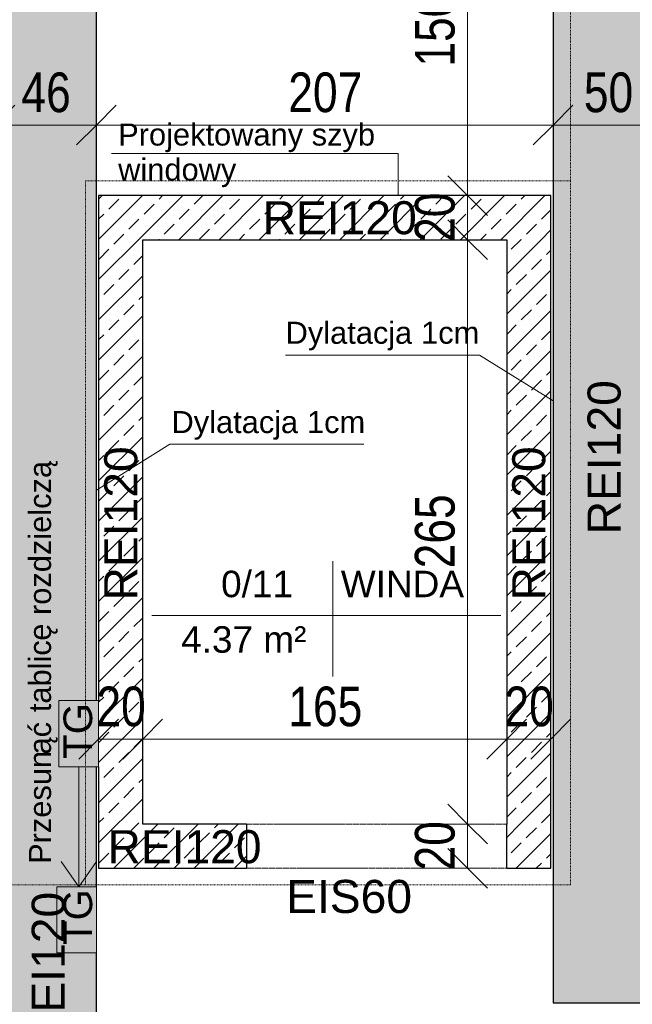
# Model space of a CAD drawing. Header units: centimetres. Extents: x 14786 to 20326, y -10865 to -8494.
# Tile 10 of 23: x 16205 to 16483, y -9397 to -8951. Entities that reach past the tile are written whole.
import ezdxf

# ---------------------------------------------------------------- set-up
doc = ezdxf.new("R2010")
doc.units = ezdxf.units.CM
doc.linetypes.add('Aligning Line 1_8_', pattern=[0.635, 0.3175, -0.3175])
doc.linetypes.add('Ponad', pattern=[0.396875, 0.238125, -0.15875])
for name, color, linetype, lineweight in [('A-ANNO-DIMS', 211, 'Continuous', 9), ('A-ANNO-DIMS-100', 211, 'Continuous', 9), ('A-AREA-IDEN', 2, 'Continuous', 9), ('A-DETL', 90, 'Continuous', 9), ('A-DETL-GENF', 92, 'Continuous', 9), ('A-DETL-MEDM', 33, 'Continuous', 25), ('A-DETL-THIN', 151, 'Continuous', 9), ('A-DOOR', 31, 'Continuous', 9), ('A-WALL', 113, 'Continuous', 9), ('A-WALL-PATT', 111, 'Continuous', 25), ('G-ANNO-TEXT', 231, 'Continuous', 9)]:
    doc.layers.add(name, color=color, linetype=linetype, lineweight=lineweight)
doc.styles.add('Arial', font='arial.ttf', dxfattribs={"height": 12})
doc.styles.add('Arial_1', font='arial.ttf', dxfattribs={"height": 15})
doc.styles.add('Arial_2', font='arial.ttf', dxfattribs={"width": 0.8, "height": 18})
doc.styles.add('Arial_3', font='arial.ttf', dxfattribs={"height": 10})
doc.styles.add('Arial_4', font='arial.ttf', dxfattribs={"height": 13})
doc.dimstyles.new('Przekątna_-_1_8_mm_Arial', dxfattribs={"dimscale": 30.48, "dimtxt": 18.364669, "dimasz": 0.590551, "dimexe": 0.328084, "dimexo": 0.0625, "dimgap": 0.016404, "dimtad": 1, "dimdec": 0, "dimdsep": 46, "dimtxsty": 'Arial_2', "dimblk1": 'OBLIQUE', "dimblk2": 'OBLIQUE', "dimsah": 1, "dimcen": 0.09, "dimazin": 0, "dimtfac": 1, "dimtdec": 4, "dimtix": 1, "dimtmove": 0, "dimatfit": 3, "dimfxl": 0.328084, "dimfxlon": 1, "dimtvp": 1, "dimtolj": 1, "dimtzin": 0, "dimarcsym": 2})
pattern_1 = [(45, (0, 0), (-9.123799, 9.123799), []), (45, (9.124, 0), (-9.123799, 9.123799), [6.452, -3.226])]

# ---------------------------------------------------------------- blocks, each defined once
blk = doc.blocks.new('Otwór drzwiowy - 118x223-651258-3_Poziom parteru')
at = {"layer": 'A-DETL-GENF', "linetype": 'Ponad'}
for p, q in [((58.18, 10), (-59.82, 10)), ((-59.82, -10), (58.18, -10))]:
    blk.add_line(p, q, dxfattribs=at)
at = {"layer": 'A-DETL-MEDM'}
for p, q in [((-59.82, 10), (-59.82, -10)), ((58.18, -10), (58.18, 10))]:
    blk.add_line(p, q, dxfattribs=at)
blk = doc.blocks.new('DIMBLOCK20-3_Poziom parteru')
at = {"layer": 'A-ANNO-DIMS-100'}
for p, q in [((16193.62, -8998.76), (16193.62, -8988.76)), ((16193.62, -8998.76), (16202.62, -8989.76)), ((16239.62, -8998.76), (16239.62, -8988.76)), ((16239.62, -8998.76), (16248.62, -8989.76)), ((16193.62, -8998.76), (16184.62, -9007.76)), ((16193.62, -8998.76), (16239.62, -8998.76)), ((16193.62, -8998.76), (16193.62, -9008.76)), ((16239.62, -8998.76), (16230.62, -9007.76)), ((16239.62, -8998.76), (16239.62, -9008.76))]:
    blk.add_line(p, q, dxfattribs=at)
at = {"layer": 'A-ANNO-DIMS-100', "color": 0, "insert": (16205.6, -8974.89), "char_height": 18, "width": 26.4451, "attachment_point": 1, "line_spacing_factor": 0.941778, "style": 'Arial_2'}
blk.add_mtext('46', dxfattribs=at)
blk = doc.blocks.new('_Oblique')
at = {"color": 0, "linetype": 'ByBlock', "lineweight": -2}
blk.add_line((-0.5, -0.5), (0.5, 0.5), dxfattribs=at)
blk = doc.blocks.new('DIMBLOCK21-3_Poziom parteru')
at = {"layer": 'A-ANNO-DIMS-100'}
for p, q in [((16239.62, -8998.76), (16239.62, -8988.76)), ((16239.62, -8998.76), (16248.62, -8989.76)), ((16446.62, -8998.76), (16446.62, -8988.76)), ((16446.62, -8998.76), (16455.62, -8989.76)), ((16239.62, -8998.76), (16230.62, -9007.76)), ((16239.62, -8998.76), (16446.62, -8998.76)), ((16239.62, -8998.76), (16239.62, -9008.76)), ((16446.62, -8998.76), (16437.62, -9007.76)), ((16446.62, -8998.76), (16446.62, -9008.76))]:
    blk.add_line(p, q, dxfattribs=at)
at = {"layer": 'A-ANNO-DIMS-100', "color": 0, "insert": (16326.59, -8974.89), "char_height": 18, "width": 39.6677, "attachment_point": 1, "line_spacing_factor": 0.941778, "style": 'Arial_2'}
blk.add_mtext('207', dxfattribs=at)
blk = doc.blocks.new('DIMBLOCK22-3_Poziom parteru')
at = {"layer": 'A-ANNO-DIMS-100'}
for p, q in [((16446.62, -8998.76), (16446.62, -8988.76)), ((16446.62, -8998.76), (16455.62, -8989.76)), ((16496.62, -8998.76), (16496.62, -8988.76)), ((16496.62, -8998.76), (16505.62, -8989.76)), ((16446.62, -8998.76), (16437.62, -9007.76)), ((16446.62, -8998.76), (16496.62, -8998.76)), ((16446.62, -8998.76), (16446.62, -9008.76)), ((16496.62, -8998.76), (16487.62, -9007.76)), ((16496.62, -8998.76), (16496.62, -9008.76))]:
    blk.add_line(p, q, dxfattribs=at)
at = {"layer": 'A-ANNO-DIMS-100', "color": 0, "insert": (16460.6, -8974.89), "char_height": 18, "width": 26.4451, "attachment_point": 1, "line_spacing_factor": 0.941778, "style": 'Arial_2'}
blk.add_mtext('50', dxfattribs=at)
blk = doc.blocks.new('DIMBLOCK48-3_Poziom parteru')
at = {"layer": 'A-ANNO-DIMS-100'}
for p, q in [((16407.88, -8880.71), (16398.88, -8871.71)), ((16407.88, -8880.71), (16397.88, -8880.71)), ((16407.88, -8880.71), (16407.88, -9030.71)), ((16407.88, -8880.71), (16416.88, -8889.71)), ((16407.88, -8880.71), (16417.88, -8880.71)), ((16407.88, -9030.71), (16398.88, -9021.71)), ((16407.88, -9030.71), (16397.88, -9030.71)), ((16407.88, -9030.71), (16416.88, -9039.71)), ((16407.88, -9030.71), (16417.88, -9030.71))]:
    blk.add_line(p, q, dxfattribs=at)
at = {"layer": 'A-ANNO-DIMS-100', "color": 0, "insert": (16384.01, -8972.24), "char_height": 18, "width": 39.6677, "attachment_point": 1, "rotation": 90, "line_spacing_factor": 0.941778, "style": 'Arial_2'}
blk.add_mtext('150', dxfattribs=at)
blk = doc.blocks.new('DIMBLOCK49-3_Poziom parteru')
at = {"layer": 'A-ANNO-DIMS-100'}
for p, q in [((16407.88, -9030.71), (16398.88, -9021.71)), ((16407.88, -9030.71), (16397.88, -9030.71)), ((16407.88, -9030.71), (16407.88, -9050.71)), ((16407.88, -9030.71), (16416.88, -9039.71)), ((16407.88, -9030.71), (16417.88, -9030.71)), ((16407.88, -9050.71), (16398.88, -9041.71)), ((16407.88, -9050.71), (16397.88, -9050.71)), ((16407.88, -9050.71), (16416.88, -9059.71)), ((16407.88, -9050.71), (16417.88, -9050.71))]:
    blk.add_line(p, q, dxfattribs=at)
at = {"layer": 'A-ANNO-DIMS-100', "color": 0, "insert": (16384.01, -9051.73), "char_height": 18, "width": 26.4451, "attachment_point": 1, "rotation": 90, "line_spacing_factor": 0.941778, "style": 'Arial_2'}
blk.add_mtext('20', dxfattribs=at)
blk = doc.blocks.new('DIMBLOCK50-3_Poziom parteru')
at = {"layer": 'A-ANNO-DIMS-100'}
for p, q in [((16407.88, -9050.71), (16398.88, -9041.71)), ((16407.88, -9050.71), (16397.88, -9050.71)), ((16407.88, -9050.71), (16407.88, -9315.71)), ((16407.88, -9050.71), (16416.88, -9059.71)), ((16407.88, -9050.71), (16417.88, -9050.71)), ((16407.88, -9315.71), (16398.88, -9306.71)), ((16407.88, -9315.71), (16397.88, -9315.71)), ((16407.88, -9315.71), (16416.88, -9324.71)), ((16407.88, -9315.71), (16417.88, -9315.71))]:
    blk.add_line(p, q, dxfattribs=at)
at = {"layer": 'A-ANNO-DIMS-100', "color": 0, "insert": (16384.01, -9199.74), "char_height": 18, "width": 39.6677, "attachment_point": 1, "rotation": 90, "line_spacing_factor": 0.941778, "style": 'Arial_2'}
blk.add_mtext('265', dxfattribs=at)
blk = doc.blocks.new('DIMBLOCK51-3_Poziom parteru')
at = {"layer": 'A-ANNO-DIMS-100'}
for p, q in [((16407.88, -9315.71), (16398.88, -9306.71)), ((16407.88, -9315.71), (16397.88, -9315.71)), ((16407.88, -9315.71), (16407.88, -9335.71)), ((16407.88, -9315.71), (16416.88, -9324.71)), ((16407.88, -9315.71), (16417.88, -9315.71)), ((16407.88, -9335.71), (16398.88, -9326.71)), ((16407.88, -9335.71), (16397.88, -9335.71)), ((16407.88, -9335.71), (16416.88, -9344.71)), ((16407.88, -9335.71), (16417.88, -9335.71))]:
    blk.add_line(p, q, dxfattribs=at)
at = {"layer": 'A-ANNO-DIMS-100', "color": 0, "insert": (16384.01, -9336.73), "char_height": 18, "width": 26.4451, "attachment_point": 1, "rotation": 90, "line_spacing_factor": 0.941778, "style": 'Arial_2'}
blk.add_mtext('20', dxfattribs=at)
blk = doc.blocks.new('Etyk_pom_1_mala - Etyk_pom_1_mala-219433-3_Poziom parteru')
at = {"layer": 'A-AREA-IDEN'}
for p, q in [((-0.0958, 0.1444), (-0.0958, -0.3781)), ((-0.9154, -0.1015), (0.6661, -0.1015))]:
    blk.add_line(p, q, dxfattribs=at)
blk = doc.blocks.new('DIMBLOCK159-3_Poziom parteru')
at = {"layer": 'A-ANNO-DIMS-100'}
for p, q in [((16240.62, -9277.19), (16240.62, -9267.19)), ((16240.62, -9277.19), (16249.62, -9268.19)), ((16260.62, -9277.19), (16260.62, -9267.19)), ((16260.62, -9277.19), (16269.62, -9268.19)), ((16240.62, -9277.19), (16231.62, -9286.19)), ((16240.62, -9277.19), (16260.62, -9277.19)), ((16240.62, -9277.19), (16240.62, -9287.19)), ((16260.62, -9277.19), (16251.62, -9286.19)), ((16260.62, -9277.19), (16260.62, -9287.19))]:
    blk.add_line(p, q, dxfattribs=at)
at = {"layer": 'A-ANNO-DIMS-100', "color": 0, "insert": (16239.61, -9253.33), "char_height": 18, "width": 26.4451, "attachment_point": 1, "line_spacing_factor": 0.941778, "style": 'Arial_2'}
blk.add_mtext('20', dxfattribs=at)
blk = doc.blocks.new('DIMBLOCK160-3_Poziom parteru')
at = {"layer": 'A-ANNO-DIMS-100'}
for p, q in [((16260.62, -9277.19), (16260.62, -9267.19)), ((16260.62, -9277.19), (16269.62, -9268.19)), ((16425.62, -9277.19), (16425.62, -9267.19)), ((16425.62, -9277.19), (16434.62, -9268.19)), ((16260.62, -9277.19), (16251.62, -9286.19)), ((16260.62, -9277.19), (16425.62, -9277.19)), ((16260.62, -9277.19), (16260.62, -9287.19)), ((16425.62, -9277.19), (16416.62, -9286.19)), ((16425.62, -9277.19), (16425.62, -9287.19))]:
    blk.add_line(p, q, dxfattribs=at)
at = {"layer": 'A-ANNO-DIMS-100', "color": 0, "insert": (16326.6, -9253.33), "char_height": 18, "width": 39.6677, "attachment_point": 1, "line_spacing_factor": 0.941778, "style": 'Arial_2'}
blk.add_mtext('165', dxfattribs=at)
blk = doc.blocks.new('DIMBLOCK161-3_Poziom parteru')
at = {"layer": 'A-ANNO-DIMS-100'}
for p, q in [((16425.62, -9277.19), (16425.62, -9267.19)), ((16425.62, -9277.19), (16434.62, -9268.19)), ((16445.62, -9277.19), (16445.62, -9267.19)), ((16445.62, -9277.19), (16454.62, -9268.19)), ((16425.62, -9277.19), (16416.62, -9286.19)), ((16425.62, -9277.19), (16445.62, -9277.19)), ((16425.62, -9277.19), (16425.62, -9287.19)), ((16445.62, -9277.19), (16436.62, -9286.19)), ((16445.62, -9277.19), (16445.62, -9287.19))]:
    blk.add_line(p, q, dxfattribs=at)
at = {"layer": 'A-ANNO-DIMS-100', "color": 0, "insert": (16424.61, -9253.33), "char_height": 18, "width": 26.4451, "attachment_point": 1, "line_spacing_factor": 0.941778, "style": 'Arial_2'}
blk.add_mtext('20', dxfattribs=at)

msp = doc.modelspace()

# ---------------------------------------------------------------- hatches: boundary and pattern name
at = {"layer": 'A-DETL-GENF'}
for points in [[(16224.8, -9289.73), (16240.62, -9289.73), (16240.62, -9259.73), (16222.62, -9259.73), (16222.62, -9289.73)], [(16239.62, -9374.09), (16239.62, -9344.09), (16221.62, -9344.09), (16221.62, -9374.09), (16239.62, -9374.09)]]:
    msp.add_hatch(color=7, dxfattribs=at).paths.add_polyline_path(points)
at = {"layer": 'A-WALL-PATT', "lineweight": 9}
msp.add_hatch(color=256, dxfattribs=at).paths.add_polyline_path([(16446.62, -9396.71), (16496.62, -9396.71), (16496.62, -8880.71), (16446.62, -8880.71), (16446.62, -9226.94)])
h = msp.add_hatch(color=256, dxfattribs=at)
h.paths.add_polyline_path([(16193.62, -10340.49), (16239.62, -10340.49), (16239.62, -9567.1), (16193.62, -9567.1), (16193.62, -10325.71)])
h.paths.add_polyline_path([(16237.17, -9407.1), (16239.62, -9407.1), (16239.62, -9374.09), (16221.62, -9374.09), (16221.62, -9344.09), (16239.62, -9344.09), (16239.62, -9289.73), (16222.62, -9289.73), (16222.62, -9259.73), (16239.62, -9259.73), (16239.62, -8917.71), (16193.62, -8917.71), (16193.62, -9030.71), (16195.26, -9030.71), (16195.26, -9032.71), (16193.62, -9032.71), (16193.62, -9042.71), (16195.26, -9042.71), (16195.26, -9044.71), (16193.62, -9044.71), (16193.62, -9407.1), (16209.62, -9407.1)])
h = msp.add_hatch(dxfattribs=at)
h.set_pattern_fill('FP_1', color=256, style=0, pattern_type=2)
h.set_pattern_definition(pattern_1)
h.paths.add_polyline_path([(16240.62, -9335.71), (16260.62, -9335.71), (16260.62, -9030.71), (16240.62, -9030.71), (16240.62, -9289.73)])
h = msp.add_hatch(dxfattribs=at)
h.set_pattern_fill('FP_1', color=256, style=0, pattern_type=2)
h.set_pattern_definition(pattern_1)
h.paths.add_polyline_path([(16445.62, -9050.71), (16445.62, -9030.71), (16260.62, -9030.71), (16260.62, -9050.71), (16425.62, -9050.71)])
h = msp.add_hatch(dxfattribs=at)
h.set_pattern_fill('FP_1', color=256, style=0, pattern_type=2)
h.set_pattern_definition(pattern_1)
h.paths.add_polyline_path([(16445.62, -9315.71), (16445.62, -9050.71), (16425.62, -9050.71), (16425.62, -9315.71), (16427.62, -9315.71)])
h = msp.add_hatch(dxfattribs=at)
h.set_pattern_fill('FP_1', color=256, style=0, pattern_type=2)
h.set_pattern_definition(pattern_1)
h.paths.add_polyline_path([(16425.62, -9335.71), (16445.62, -9335.71), (16445.62, -9315.71), (16425.62, -9315.71)])
h.paths.add_polyline_path([(16307.62, -9335.71), (16307.62, -9315.71), (16260.62, -9315.71), (16260.62, -9335.71)])

# ---------------------------------------------------------------- linework, layer by layer
at = {"layer": 'A-DETL', "linetype": 'Aligning Line 1_8_', "lineweight": 18}
for p, q in [((16454.62, -8806.42), (16454.62, -9343.21)), ((16454.62, -9024.08), (16234.62, -9024.08)), ((16234.62, -9024.08), (16234.62, -9343.21)), ((16454.62, -9343.21), (16187.07, -9343.21))]:
    msp.add_line(p, q, dxfattribs=at)
at = {"layer": 'A-DETL'}
for p, q in [((16231.62, -9289.73), (16231.62, -9344.09)), ((16231.62, -9344.09), (16223.62, -9332.66)), ((16231.62, -9344.09), (16239.62, -9332.66))]:
    msp.add_line(p, q, dxfattribs=at)
at = {"layer": 'A-DETL-THIN'}
for p, q in [((16376.47, -9011.63), (16246.47, -9011.63)), ((16376.47, -9011.63), (16376.47, -9030.71)), ((16413.36, -9103), (16325.36, -9103)), ((16413.36, -9103), (16446.62, -9123.79)), ((16272.89, -9143.5), (16239.62, -9164.29)), ((16272.89, -9143.5), (16360.89, -9143.5)), ((16222.62, -9259.73), (16222.62, -9289.73)), ((16240.62, -9259.73), (16222.62, -9259.73)), ((16240.62, -9289.73), (16240.62, -9259.73)), ((16222.62, -9289.73), (16240.62, -9289.73)), ((16221.62, -9344.09), (16221.62, -9374.09)), ((16239.62, -9344.09), (16221.62, -9344.09)), ((16239.62, -9374.09), (16239.62, -9344.09)), ((16221.62, -9374.09), (16239.62, -9374.09))]:
    msp.add_line(p, q, dxfattribs=at)
at = {"layer": 'A-WALL', "lineweight": 25}
for p, q in [((16239.62, -9259.73), (16239.62, -8880.71)), ((16446.62, -8880.71), (16446.62, -9396.71)), ((16240.62, -9030.71), (16240.62, -9259.73)), ((16445.62, -9030.71), (16240.62, -9030.71)), ((16445.62, -9335.71), (16445.62, -9030.71)), ((16260.62, -9315.71), (16260.62, -9050.71)), ((16260.62, -9050.71), (16425.62, -9050.71)), ((16425.62, -9050.71), (16425.62, -9315.71)), ((16239.62, -9344.09), (16239.62, -9289.73)), ((16240.62, -9289.73), (16240.62, -9335.71)), ((16307.62, -9315.71), (16260.62, -9315.71)), ((16240.62, -9335.71), (16307.62, -9335.71)), ((16425.62, -9335.71), (16445.62, -9335.71)), ((16239.62, -9407.1), (16239.62, -9374.09)), ((16446.62, -9396.71), (16496.62, -9396.71))]:
    msp.add_line(p, q, dxfattribs=at)

# ---------------------------------------------------------------- block references
at = {"layer": 'A-AREA-IDEN', "xscale": 99.99999999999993, "yscale": 99.99999999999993, "zscale": 99.99999999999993}
msp.add_blockref('Etyk_pom_1_mala - Etyk_pom_1_mala-219433-3_Poziom parteru', (16356.32, -9210.98), dxfattribs=at)
at = {"layer": 'A-DOOR', "rotation": 180}
msp.add_blockref('Otwór drzwiowy - 118x223-651258-3_Poziom parteru', (16365.81, -9325.71), dxfattribs=at)

# ---------------------------------------------------------------- texts
at = {"layer": 'A-AREA-IDEN', "char_height": 12, "attachment_point": 1, "style": 'Arial'}
for s, insert, width in [('0/11', (16296.13, -9200.81), 42.4894), ('WINDA', (16350.41, -9200.81), 74.5569), ('4.37 m²', (16277.99, -9225.98), 73.7552)]:
    msp.add_mtext(s, dxfattribs=dict(at, insert=insert, width=width))
at = {"layer": 'G-ANNO-TEXT', "color": 7, "char_height": 10, "attachment_point": 1, "style": 'Arial_3'}
for s, insert, width in [('Projektowany szyb ', (16249.47, -8998.03), 144.3038), ('windowy', (16249.47, -9013.9), 64.135), ('Dylatacj', (16325.38, -9087.91), 60.1266), (' 1cm', (16382.93, -9087.91), 36.0759), ('\\fArial|b0|i0|c238|p34|;a', (16374.99, -9087.91), 9.6202), ('Dylatacj', (16273.65, -9128.41), 60.1266), (' 1cm', (16331.2, -9128.41), 36.0759), ('\\fArial|b0|i0|c238|p34|;a', (16323.26, -9128.41), 9.6202)]:
    msp.add_mtext(s, dxfattribs=dict(at, insert=insert, width=width))
at = {"layer": 'G-ANNO-TEXT', "color": 1, "char_height": 15, "attachment_point": 1, "style": 'Arial_1'}
for s, insert, width in [('REI120', (16314.97, -9033.25), 85.7806), ('REI120', (16244.59, -9318.45), 85.7806), ('EIS60', (16325.62, -9341), 69.7468)]:
    msp.add_mtext(s, dxfattribs=dict(at, insert=insert, width=width))
at = {"layer": 'G-ANNO-TEXT', "color": 1, "attachment_point": 1, "rotation": 90}
for s, insert, char_height, width, style in [('REI120', (16462.27, -9184.3), 15, 85.7806, 'Arial_1'), ('ę rozdzielczą', (16209.01, -9232.54), 10, 95.4008, 'Arial_3'), ('REI120', (16243.13, -9214.3), 15, 85.7806, 'Arial_1'), ('REI120', (16428.13, -9214.3), 15, 85.7806, 'Arial_1'), ('tablic', (16209.01, -9264.95), 10, 39.2827, 'Arial_3'), ('ąć ', (16209.01, -9284.13), 10, 23.2489, 'Arial_3'), ('TG', (16224.67, -9286.08), 13, 29.6624, 'Arial_4'), ('Przesun', (16209.01, -9333.74), 10, 60.1266, 'Arial_3'), ('REI120', (16210.27, -9416.3), 15, 85.7806, 'Arial_1'), ('TG', (16224.67, -9370.45), 13, 29.6624, 'Arial_4')]:
    msp.add_mtext(s, dxfattribs=dict(at, insert=insert, char_height=char_height, width=width, style=style))

# ---------------------------------------------------------------- dimensions: what is measured, and where the dimension line sits
at = {"layer": 'A-ANNO-DIMS'}
for base, p1, p2, override, picture, middle in [((16407.88, -9030.71), (16417.88, -8880.71), (16417.88, -9030.71), {"dimpost": '<>', "dimfxl": 150}, 'DIMBLOCK48-3_Poziom parteru', (16398.19, -8955.71)), ((16407.88, -9050.71), (16417.88, -9030.71), (16417.88, -9050.71), {"dimpost": '<>', "dimfxl": 20}, 'DIMBLOCK49-3_Poziom parteru', (16398.19, -9040.71)), ((16407.88, -9315.71), (16417.88, -9050.71), (16417.88, -9315.71), {"dimpost": '<>', "dimfxl": 265}, 'DIMBLOCK50-3_Poziom parteru', (16398.19, -9183.21)), ((16407.88, -9335.71), (16417.88, -9315.71), (16417.88, -9335.71), {"dimpost": '<>', "dimfxl": 20}, 'DIMBLOCK51-3_Poziom parteru', (16398.19, -9325.71))]:
    dim = msp.add_linear_dim(base=base, p1=p1, p2=p2, angle=90, dimstyle='Przekątna_-_1_8_mm_Arial', override=override, dxfattribs=at)
    dim.commit()
    dim.dimension.update_dxf_attribs({"geometry": picture, "text_midpoint": middle})
for base, p1, p2, override, picture, middle in [((16239.62, -8998.76), (16193.62, -8988.76), (16239.62, -8988.76), {"dimpost": '<>', "dimfxl": 46}, 'DIMBLOCK20-3_Poziom parteru', (16216.62, -8989.07)), ((16446.62, -8998.76), (16239.62, -8988.76), (16446.62, -8988.76), {"dimpost": '<>', "dimfxl": 207}, 'DIMBLOCK21-3_Poziom parteru', (16343.12, -8989.07)), ((16496.62, -8998.76), (16446.62, -8988.76), (16496.62, -8988.76), {"dimpost": '<>', "dimfxl": 50}, 'DIMBLOCK22-3_Poziom parteru', (16471.62, -8989.07)), ((16260.62, -9277.19), (16240.62, -9267.19), (16260.62, -9267.19), {"dimpost": '<>', "dimfxl": 20}, 'DIMBLOCK159-3_Poziom parteru', (16250.62, -9267.5)), ((16425.62, -9277.19), (16260.62, -9267.19), (16425.62, -9267.19), {"dimpost": '<>', "dimfxl": 165}, 'DIMBLOCK160-3_Poziom parteru', (16343.12, -9267.5)), ((16445.62, -9277.19), (16425.62, -9267.19), (16445.62, -9267.19), {"dimpost": '<>', "dimfxl": 20}, 'DIMBLOCK161-3_Poziom parteru', (16435.62, -9267.5))]:
    dim = msp.add_linear_dim(base=base, p1=p1, p2=p2, dimstyle='Przekątna_-_1_8_mm_Arial', override=override, dxfattribs=at)
    dim.commit()
    dim.dimension.update_dxf_attribs({"geometry": picture, "text_midpoint": middle})

doc.saveas('drawing.dxf')
